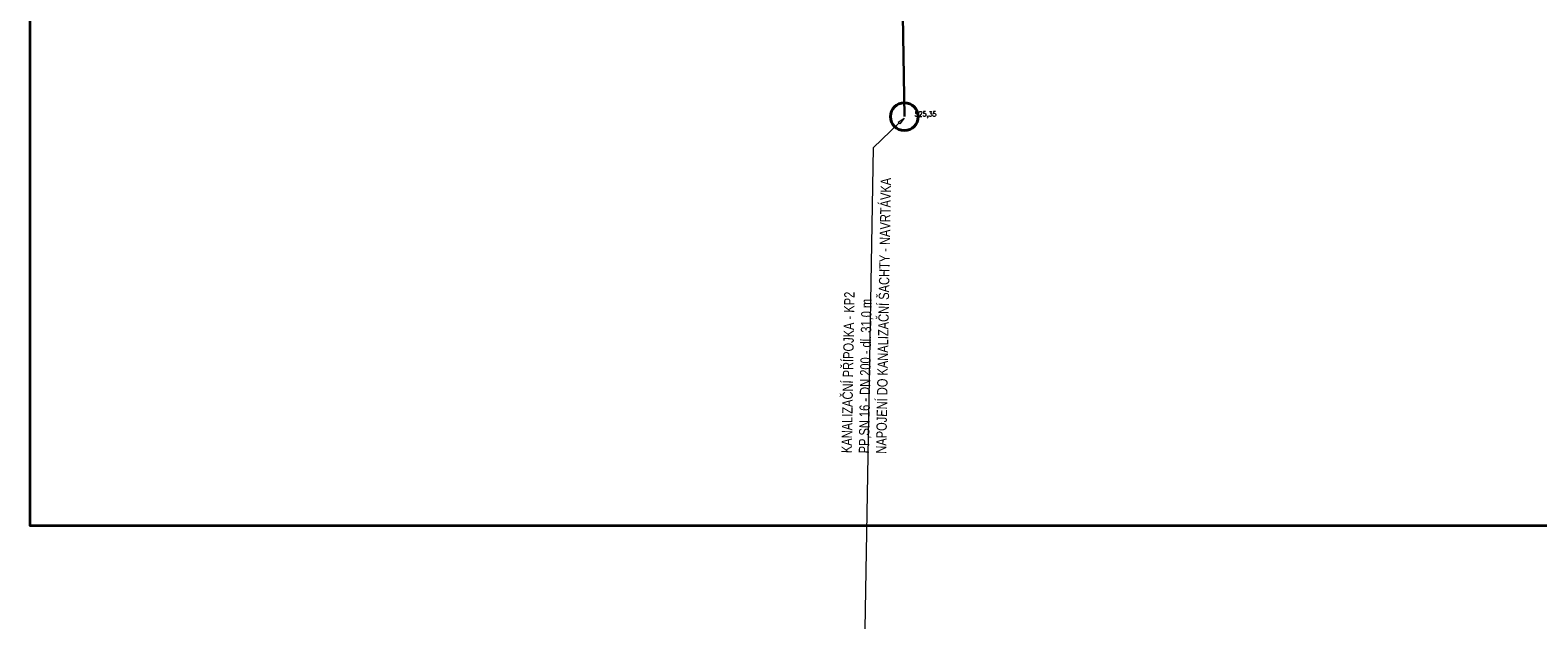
# Model space of a CAD drawing. Header units: millimetres. Extents: x -34728 to 839610, y -480656 to 464976.
# Tile 28 of 69: x 94338 to 148949, y -59535 to -37863. Entities that reach past the tile are written whole.
import ezdxf
from ezdxf import colors
from ezdxf.entities.mleader import LeaderData, LeaderLine
from ezdxf.enums import TextEntityAlignment as Align
from ezdxf.math import Vec2, Vec3

# ---------------------------------------------------------------- set-up
doc = ezdxf.new("R2010")
doc.units = ezdxf.units.MM
doc.layers.get('0').update_dxf_attribs({"color": 9})
for name, color, linetype, lineweight in [('!KANAL TRASA', 160, 'G_POTR_627_PN', 30), ('09_SANITA', 5, 'Continuous', 9), ('PL_KANAL', 240, 'Continuous', 40), ('TEXT25', 3, 'Continuous', 25)]:
    doc.layers.add(name, color=color, linetype=linetype, lineweight=lineweight)
doc.styles.add('ROMANS', font='romans', dxfattribs={"width": 0.8})
doc.styles.add('Romans_2.5', font='romans.shx', dxfattribs={"width": 0.8, "height": 2.5})
doc.linetypes.add('G_POTR_627_PN', pattern='A,0.5,-1,2,-6.5,[9,hpfmlin.shx,S=1,R=0,X=0,Y=0],-6.5,2,-1,0.5', length=20)

# ---------------------------------------------------------------- blocks, each defined once
blk = doc.blocks.new('_ClosedBlank')
at = {"color": 0, "linetype": 'ByBlock', "lineweight": -2}
for p, q in [((-1, 0.17), (0, 0)), ((-1, 0.17), (-1, -0.17)), ((0, 0), (-1, -0.17))]:
    blk.add_line(p, q, dxfattribs=at)

msp = doc.modelspace()

# ---------------------------------------------------------------- linework, layer by layer
at = {"layer": '!KANAL TRASA', "ltscale": 80}
msp.add_line((125534.93, -9747.62), (126004.99, -40993.83), dxfattribs=at)
at = {"color": 220, "lineweight": 35}
msp.add_lwpolyline([(94337.91, 52868.13), (191155.61, 52868.13), (191155.61, -55810.5), (94337.91, -55810.5)], close=True, dxfattribs=at)
at = {"layer": 'PL_KANAL'}
msp.add_circle((126001.86, -40993.83), 500, dxfattribs=at)

# ---------------------------------------------------------------- texts
at = {"layer": 'TEXT25', "transparency": 33554687, "style": 'ROMANS', "width": 0.8}
msp.add_text('525,35', height=187.5, dxfattribs=at).set_placement((126769.49, -40990.4), align=Align.CENTER)

# ---------------------------------------------------------------- leaders
at = {"layer": '09_SANITA', "color": 160}
ml = msp.add_multileader_mtext('Standard', dxfattribs=at)
ml.set_content('{\\fArtifakt Element Black|b0|i0|c238|p34;KANALIZAČNÍ PŘÍPOJKA - KP2\\PPP,SN 16 - DN 200 - dl. 31,0 m\\PNAPOJENÍ DO KANALIZAČNÍ ŠACHTY - NAVRTÁVKA}', color=160, style='Romans_2.5')
ml.set_leader_properties(lineweight=9)
ml.set_arrow_properties(name='CLOSEDBLANK')
ml.build(insert=Vec2(0, 0))
ml.multileader.update_dxf_attribs({"text_left_attachment_type": 2, "text_right_attachment_type": 2, "dogleg_length": 4, "arrow_head_size": 250})
ctx = ml.context
ctx.base_point, ctx.char_height, ctx.arrow_head_size, ctx.landing_gap_size, ctx.plane_origin, ctx.plane_x_axis, ctx.plane_y_axis = Vec3(124428.31, -67812.49), 375, 250, 125, Vec3(140293.65, -47653.44), Vec3(0.01733134, 0.9998498), Vec3(-0.9998498, 0.01733134)
ctx.left_attachment, ctx.right_attachment = 2, 2
notes = []
notes.append((ctx, [(1, (1, 1, 0), (124873.66, -42119.92), (-0.01733134, -0.9998498), 17417.86, [(0, [(125993.12, -41051.04)], 0, [])])]))
ctx.mtext.insert, ctx.mtext.text_direction, ctx.mtext.rotation, ctx.mtext.width, ctx.mtext.defined_height, ctx.mtext.flow_direction = Vec3(123724.84, -53169.67), Vec3(0.01733134, 0.9998498), 1.55346412, 18628.7452, 963.55, 5
for ctx, leaders in notes:
    for number, flags, end, landing, length, lines in leaders:
        leader = LeaderData()
        leader.index, (leader.has_last_leader_line, leader.has_dogleg_vector, leader.attachment_direction) = number, flags
        leader.last_leader_point, leader.dogleg_vector, leader.dogleg_length = Vec3(end), Vec3(landing), length
        for number, points, colour, breaks in lines:
            line = LeaderLine()
            line.index, line.vertices, line.color, line.breaks = number, Vec3.list(points), colors.encode_raw_color(colour), breaks
            leader.lines.append(line)
        ctx.leaders.append(leader)

doc.saveas('drawing.dxf')
